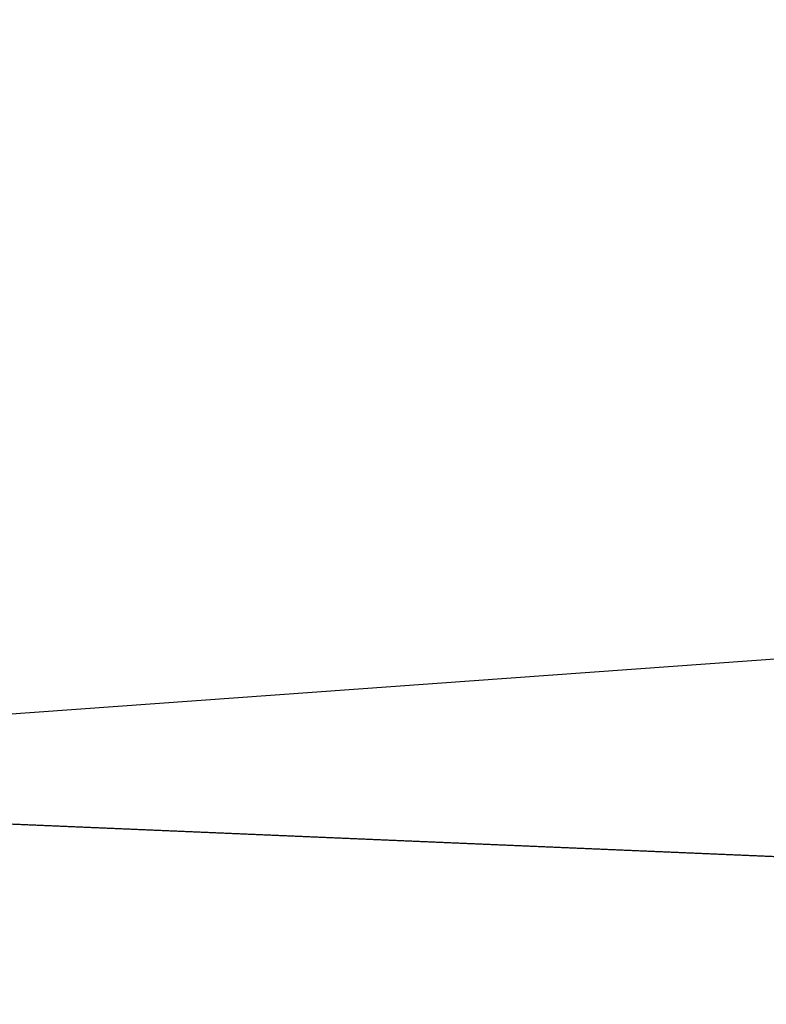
# Model space of a CAD drawing. Extents: x 0.3 to 17.2, y 0.3 to 17.2.
# Tile 159 of 256: x 1.57556 to 1.57982, y 6.97434 to 6.97996. Entities that reach past the tile are written whole.
import ezdxf

# ---------------------------------------------------------------- set-up
doc = ezdxf.new("R2010")
doc.units = 0
doc.header["$MEASUREMENT"] = 0
doc.layers.get('0').update_dxf_attribs({"linetype": 'CONTINUOUS'})

# ---------------------------------------------------------------- blocks, each defined once
blk = doc.blocks.new('LUXORE_PLAFON_STL_1')
at = {"color": 0}
for p, q in [((1.5107789, 6.971322, -5.2574548), (1.6277304, 6.9797612, -5.256639)), ((1.5107789, 6.971322, -5.2574548), (1.6277304, 6.9797612, -5.256639)), ((1.5474845, 6.9765575, -5.3147924), (1.628617, 6.9731032, -5.3148777)), ((1.5474845, 6.9765575, -5.3147924), (1.628617, 6.9731032, -5.3148777))]:
    blk.add_line(p, q, dxfattribs=at)
mesh = blk.add_polyface(dxfattribs=at)
corners = [(1.518842, 6.9898542, -5.2692467), (1.6259165, 6.993383, -5.2599389), (1.5125677, 6.97829, -5.2599389), (1.6245129, 7.0039248, -5.2692467)]
mesh.append_faces([[corners[k] for k in face] for face in [(0, 1, 2), (1, 0, 3)]], dxfattribs={"vtx0": -1, "color": 0})
mesh = blk.add_polyface(dxfattribs=at)
corners = [(1.6267515, 6.9871125, -5.3147924), (1.5460417, 6.9830641, -5.3122285), (1.5474845, 6.9765575, -5.3147924)]
mesh.append_faces([[corners[k] for k in face] for face in [(0, 1, 2)]], dxfattribs={"color": 0})
mesh = blk.add_polyface(dxfattribs=at)
corners = [(1.6277304, 6.9797612, -5.256639), (1.5104115, 6.957016, -5.2575395), (1.510046, 6.9640909, -5.256639)]
mesh.append_faces([[corners[k] for k in face] for face in [(0, 1, 2)]], dxfattribs={"color": 0})
mesh = blk.add_polyface(dxfattribs=at)
corners = [(1.6277304, 6.9797612, -5.256639), (1.510046, 6.9640909, -5.256639), (1.5107789, 6.971322, -5.2574548)]
mesh.append_faces([[corners[k] for k in face] for face in [(0, 1, 2)]], dxfattribs={"color": 0})
mesh = blk.add_polyface(dxfattribs=at)
corners = [(1.6295389, 6.9661797, -5.2601035), (1.5104115, 6.957016, -5.2575395), (1.6277304, 6.9797612, -5.256639)]
mesh.append_faces([[corners[k] for k in face] for face in [(0, 1, 2)]], dxfattribs={"color": 0})
mesh = blk.add_polyface(dxfattribs=at)
corners = [(1.628617, 6.9731032, -5.3148777), (1.5474845, 6.9765575, -5.3147924), (1.5478501, 6.9694825, -5.3156929)]
mesh.append_faces([[corners[k] for k in face] for face in [(0, 1, 2)]], dxfattribs={"color": 0})

msp = doc.modelspace()

# ---------------------------------------------------------------- block references
at = {"color": 0}
msp.add_blockref('LUXORE_PLAFON_STL_1', (0, 0), dxfattribs=at)

doc.saveas('drawing.dxf')
